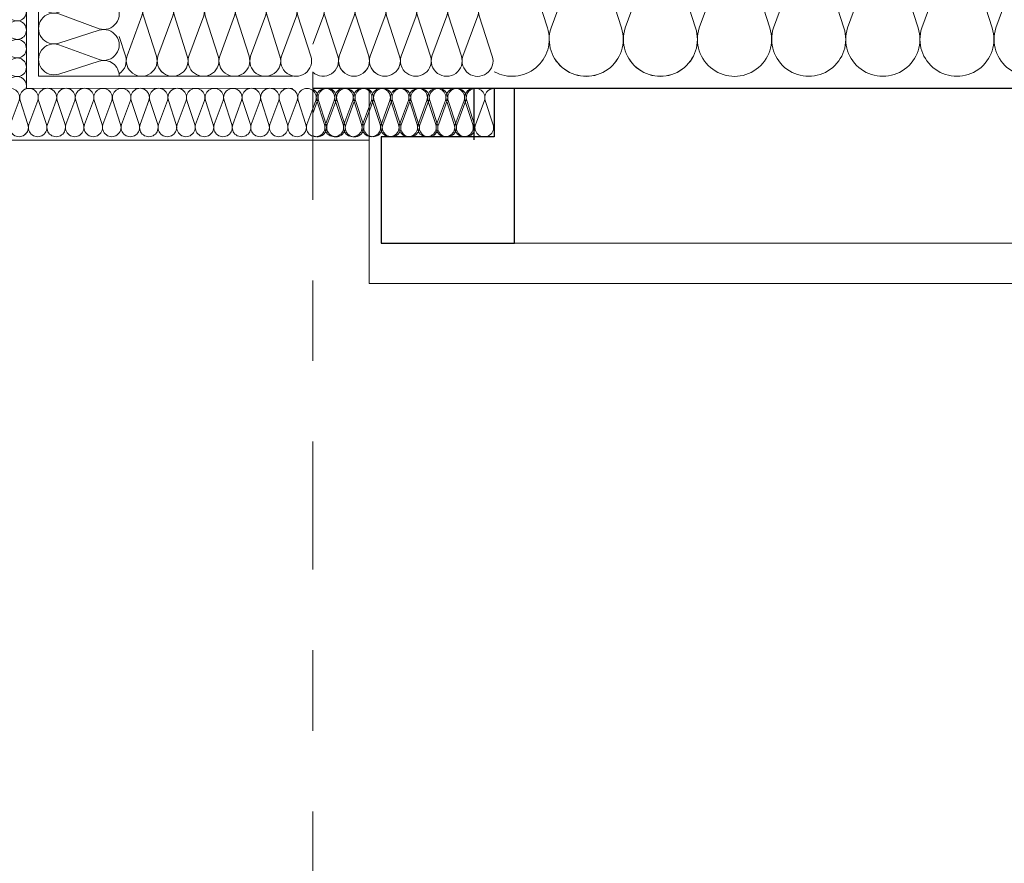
# Model space of a CAD drawing. Header units: metres. Extents: x -273 to 6, y -183 to 13.
# Tile 8 of 33: x -175.78 to -174.56, y -40.76 to -39.72. Entities that reach past the tile are written whole.
import ezdxf

# ---------------------------------------------------------------- set-up
doc = ezdxf.new("R2010")
doc.units = ezdxf.units.M
doc.header["$LTSCALE"] = 0.05
doc.header["$PDMODE"] = 1
doc.header["$PDSIZE"] = -2
doc.linetypes.add('Linienart-53', pattern=[5.291531, 3.175, -1.058062, 0.352704, -0.705764])
doc.layers.get('0').update_dxf_attribs({"lineweight": 25})
for name, color, linetype, lineweight, true_color in [('30 -33 Aussenwände- 7 Fassade_ Elemente', 7, 'Continuous', 9, 0x00aacc), ('70 -72 Beschriftung- 1 Beschriftung allgemein', 7, 'Continuous', 9, 0xff6633), ('70 -76 Bemaßung- 2 Allgemein', 7, 'Continuous', 5, 0x6666cc)]:
    doc.layers.add(name, color=color, linetype=linetype, lineweight=lineweight, true_color=true_color)
doc.layers.add('70 -71 Achsen- 1 Gebäudeachsen', color=7, linetype='Linienart-53', lineweight=18)
doc.layers.add('Keine', color=7, linetype='Continuous', lineweight=9)
doc.styles.add('Arial', font='arial.ttf')
doc.dimstyles.new('k+k 1_50', dxfattribs={"dimtxt": 0.100689, "dimasz": 0.05302, "dimexe": 0.05, "dimexo": 0.15, "dimgap": 0.01, "dimtad": 1, "dimdec": 3, "dimtxsty": 'Arial', "dimblk": 'VW_SLASH', "dimblk1": 'VW_SLASH', "dimblk2": 'VW_SLASH', "dimcen": 0, "dimdle": 0.05, "dimadec": 3, "dimazin": 0, "dimtfac": 0.75, "dimtdec": 3, "dimtix": 1, "dimtmove": 0, "dimatfit": 0, "dimldrblk": 'VW_SLASH-1', "dimfxl": 0.125, "dimfxlon": 1, "dimfrac": 2, "dimtolj": 1, "dimarcsym": 0})
doc.dimstyles.new('k+k_klein', dxfattribs={"dimtxt": 0.100689, "dimasz": 0.05302, "dimexe": 0.05, "dimexo": 0.15, "dimgap": 0.005, "dimtad": 1, "dimdec": 3, "dimtxsty": 'Arial', "dimblk": 'VW_SLASH-2', "dimblk1": 'VW_SLASH-2', "dimblk2": 'VW_SLASH-2', "dimcen": 0, "dimdle": 0.025, "dimadec": 3, "dimazin": 0, "dimtfac": 0.75, "dimtdec": 3, "dimtix": 1, "dimtmove": 0, "dimatfit": 0, "dimldrblk": 'VW_FILLEDARROW', "dimfxl": 0.1, "dimfxlon": 1, "dimfrac": 2, "dimtolj": 1, "dimarcsym": 0})

# ---------------------------------------------------------------- blocks, each defined once
blk = doc.blocks.new('Gruppe-2048')
at = {"layer": '30 -33 Aussenwände- 7 Fassade_ Elemente', "lineweight": 9, "transparency": 33554687, "flags": 128}
for points in [[(0.1016, -4.0531, 0.324435), (0.1229, -4.0461, 0.324435), (0.123, -4.0236, 0.324435), (0.1016, -4.0166), (0.0516, -4.0327, -0.324488), (0.0302, -4.0257, -0.324488), (0.0303, -4.0032, -0.324488), (0.0516, -3.9962), (0.1016, -4.0148, 0.324435), (0.123, -4.0078, 0.324435), (0.123, -3.9853, 0.324435), (0.1016, -3.9783), (0.0516, -3.9944, -0.324488), (0.0303, -3.9874, -0.324488), (0.0303, -3.9649, -0.324488), (0.0516, -3.9579), (0.1016, -3.9765, 0.324435), (0.123, -3.9695, 0.324435), (0.123, -3.947, 0.324435), (0.1017, -3.94), (0.0516, -3.9561, -0.767982), (0.0316, -3.925)], [(0.126, -3.925, -0.426771), (0.1017, -3.9382), (0.0662, -3.925)], [(0.1015, -4.1297, 1.372583), (0.1015, -4.0932), (0.0515, -4.1093, -1.372995), (0.0516, -4.0728), (0.1015, -4.0914, 1.372583), (0.1016, -4.0549), (0.0516, -4.071, -1.372995), (0.0516, -4.0345), (0.1016, -4.0531, 1.372583), (0.1016, -4.0166), (0.0516, -4.0327, -1.372995), (0.0516, -3.9962), (0.1016, -4.0148, 1.372583), (0.1016, -3.9783), (0.0516, -3.9944, -1.372995), (0.0516, -3.9579)], [(0.1265, -4.15, 0.513088), (0.1015, -4.1315), (0.0515, -4.1476, -1.372995), (0.0515, -4.1111), (0.1015, -4.1297, 1.372583), (0.1015, -4.0932), (0.0515, -4.1093, -1.372995), (0.0516, -4.0728), (0.1015, -4.0914, 1.372583), (0.1016, -4.0549)]]:
    blk.add_lwpolyline(points, format="xyb", dxfattribs=at)
blk = doc.blocks.new('Gruppe-2049')
at = {"layer": '30 -33 Aussenwände- 7 Fassade_ Elemente', "transparency": 33554687}
blk.add_blockref('Gruppe-2048', (0, 0), dxfattribs=at)
blk = doc.blocks.new('Dämmung-149')
at = {"layer": '30 -33 Aussenwände- 7 Fassade_ Elemente', "color": 7, "transparency": 33554687}
blk.add_blockref('Gruppe-2049', (0, 0), dxfattribs=at)
at = {"layer": '30 -33 Aussenwände- 7 Fassade_ Elemente', "color": 0, "flags": 1}
for tag in ['IFC_UUID', 'instanceID', 'prm0_name', 'prm0_type', 'prm0_value', 'prm1_name', 'prm1_type', 'prm1_value', 'prm2_name', 'prm2_type', 'prm2_value', 'prm3_name', 'prm3_type', 'prm3_value', 'prm4_name', 'prm4_type', 'prm4_value', 'prm5_name', 'prm5_type', 'prm5_value', 'prm6_name', 'prm6_type', 'prm6_value']:
    blk.add_attdef(tag, (-175.421, -39.8301), '', height=0.00018, dxfattribs=at)
blk = doc.blocks.new('Gruppe-2054')
at = {"layer": '30 -33 Aussenwände- 7 Fassade_ Elemente', "lineweight": 9, "transparency": 33554687, "flags": 128}
for points in [[(2.8656, 0.0815, -1.372995), (2.9531, 0.0815), (2.9087, -0.0385, 1.372583)], [(2.9961, -0.0385), (2.9576, 0.0815, -1.372995), (3.045, 0.0815), (3.0006, -0.0385, 1.372583)], [(3.0881, -0.0385), (3.0495, 0.0815, -1.372995), (3.1369, 0.0815), (3.0926, -0.0385, 1.372583)], [(3.18, -0.0385), (3.1414, 0.0815, -1.372995), (3.2288, 0.0815), (3.1845, -0.0385, 1.372583)], [(3.2719, -0.0385), (3.2333, 0.0815, -1.372995), (3.3208, 0.0815), (3.2764, -0.0385, 1.372583)], [(3.3638, -0.0385), (3.3253, 0.0815, -1.372995), (3.4127, 0.0815), (3.3683, -0.0385, 1.372583)], [(3.4558, -0.0385), (3.4172, 0.0815, -1.372995), (3.5046, 0.0815)], [(3.2764, -0.0385, 0.324435), (3.2932, -0.0898, 0.324435), (3.3471, -0.0898, 0.324435), (3.3638, -0.0385), (3.3253, 0.0815, -0.324488), (3.342, 0.1328, -0.324488), (3.3959, 0.1328, -0.324488), (3.4127, 0.0815), (3.3683, -0.0385, 0.324435), (3.3851, -0.0898, 0.324435), (3.439, -0.0898, 0.324435), (3.4558, -0.0385), (3.4172, 0.0815, -0.324488), (3.4339, 0.1328, -0.324488), (3.4879, 0.1328, -0.324488), (3.5046, 0.0815), (3.4603, -0.0385, 0.324435), (3.477, -0.0898, 0.324435), (3.5309, -0.0898, 0.324435), (3.5477, -0.0385), (3.5091, 0.0815, -0.679113), (3.575, 0.1358)]]:
    blk.add_lwpolyline(points, format="xyb", dxfattribs=at)
blk = doc.blocks.new('Gruppe-2055')
at = {"layer": '30 -33 Aussenwände- 7 Fassade_ Elemente', "transparency": 33554687}
blk.add_blockref('Gruppe-2054', (0, 0), dxfattribs=at)
blk = doc.blocks.new('Dämmung-151')
at = {"layer": '30 -33 Aussenwände- 7 Fassade_ Elemente', "color": 7, "transparency": 33554687}
blk.add_blockref('Gruppe-2055', (0, 0), dxfattribs=at)
at = {"layer": '30 -33 Aussenwände- 7 Fassade_ Elemente', "color": 0, "flags": 1}
for tag in ['instanceID', 'prm0_value', 'prm1_value', 'prm2_value', 'prm3_value', 'prm4_value', 'prm5_value', 'prm6_value', 'IFC_UUID', 'prm0_name', 'prm0_type', 'prm1_name', 'prm1_type', 'prm2_name', 'prm2_type', 'prm3_name', 'prm3_type', 'prm4_name', 'prm4_type', 'prm5_name', 'prm5_type', 'prm6_name', 'prm6_type']:
    blk.add_attdef(tag, (-175.196, -39.8372), '', height=0.00018, dxfattribs=at)
blk = doc.blocks.new('Gruppe-2057')
at = {"layer": '30 -33 Aussenwände- 7 Fassade_ Elemente', "lineweight": 9, "transparency": 33554687, "flags": 128}
for points in [[(0.0716, -3.9999, 0.324435), (0.0844, -3.9957, 0.324435), (0.0844, -3.9822, 0.324435), (0.0716, -3.978), (0.0416, -3.9877, -0.324488), (0.0288, -3.9835, -0.324488), (0.0288, -3.97, -0.324488), (0.0416, -3.9658), (0.0716, -3.9769, 0.324435), (0.0844, -3.9727, 0.324435), (0.0845, -3.9593, 0.324435), (0.0716, -3.9551), (0.0416, -3.9647, -0.324488), (0.0288, -3.9605, -0.324488), (0.0288, -3.947, -0.324488), (0.0417, -3.9428), (0.0716, -3.9539, 0.324435), (0.0845, -3.9498, 0.324435), (0.0845, -3.9363, 0.324435), (0.0717, -3.9321), (0.0417, -3.9417, -0.688254), (0.0282, -3.925)], [(0.0855, -3.925, -0.374705), (0.0717, -3.9309), (0.0556, -3.925)], [(0.0715, -4.1378, 1.372583), (0.0715, -4.1159), (0.0415, -4.1255, -1.372995), (0.0415, -4.1037), (0.0715, -4.1148, 1.372583), (0.0715, -4.0929), (0.0415, -4.1026, -1.372995), (0.0416, -4.0807), (0.0715, -4.0918, 1.372583), (0.0716, -4.07), (0.0416, -4.0796, -1.372995), (0.0416, -4.0577), (0.0716, -4.0688, 1.372583), (0.0716, -4.047), (0.0416, -4.0566, -1.372995), (0.0416, -4.0347), (0.0716, -4.0459, 1.372583), (0.0716, -4.024), (0.0416, -4.0336, -1.372995), (0.0416, -4.0118), (0.0716, -4.0229, 1.372583), (0.0716, -4.001), (0.0416, -4.0106, -1.372995), (0.0416, -3.9888), (0.0716, -3.9999, 1.372583), (0.0716, -3.978), (0.0416, -3.9877, -1.372995), (0.0416, -3.9658), (0.0716, -3.9769, 1.372583), (0.0716, -3.9551), (0.0416, -3.9647, -1.372995), (0.0417, -3.9428)], [(0.0865, -4.15, 0.513088), (0.0715, -4.1389), (0.0415, -4.1485, -1.372995), (0.0415, -4.1267), (0.0715, -4.1378, 1.372583), (0.0715, -4.1159), (0.0415, -4.1255, -1.372995), (0.0415, -4.1037), (0.0715, -4.1148, 1.372583), (0.0715, -4.0929)]]:
    blk.add_lwpolyline(points, format="xyb", dxfattribs=at)
blk = doc.blocks.new('Gruppe-2058')
at = {"layer": '30 -33 Aussenwände- 7 Fassade_ Elemente', "transparency": 33554687}
blk.add_blockref('Gruppe-2057', (0, 0), dxfattribs=at)
blk = doc.blocks.new('Dämmung-152')
at = {"layer": '30 -33 Aussenwände- 7 Fassade_ Elemente', "color": 7, "transparency": 33554687}
blk.add_blockref('Gruppe-2058', (0, 0), dxfattribs=at)
at = {"layer": '30 -33 Aussenwände- 7 Fassade_ Elemente', "color": 0, "flags": 1}
for tag in ['IFC_UUID', 'instanceID', 'prm0_name', 'prm0_type', 'prm0_value', 'prm1_name', 'prm1_type', 'prm1_value', 'prm2_name', 'prm2_type', 'prm2_value', 'prm3_name', 'prm3_type', 'prm3_value', 'prm4_name', 'prm4_type', 'prm4_value', 'prm5_name', 'prm5_type', 'prm5_value', 'prm6_name', 'prm6_type', 'prm6_value']:
    blk.add_attdef(tag, (-175.421, -39.8755), '', height=0.00018, dxfattribs=at)
blk = doc.blocks.new('Gruppe-2062')
at = {"color": 255}
blk.add_wipeout([(-167.821, -40.044), (-175.421, -40.044), (-175.421, -39.247), (-167.821, -39.247)], dxfattribs=at).dxf.layer = '30 -33 Aussenwände- 7 Fassade_ Elemente'
blk.add_wipeout([(-168.046, -39.802), (-168.046, -39.407), (-175.196, -39.407), (-175.196, -39.802), (-175.351, -39.802), (-175.351, -40.044), (-167.891, -40.044), (-167.891, -39.802)], dxfattribs=at).dxf.layer = '30 -33 Aussenwände- 7 Fassade_ Elemente'
at = {"layer": '30 -33 Aussenwände- 7 Fassade_ Elemente', "flags": 128}
blk.add_lwpolyline([(-168.046, -39.802), (-168.046, -39.407), (-175.196, -39.407), (-175.196, -39.802), (-175.351, -39.802), (-175.351, -40.044), (-167.891, -40.044), (-167.891, -39.802)], close=True, dxfattribs=at)
at = {"color": 255}
blk.add_wipeout([(-168.071, -39.994), (-175.171, -39.994), (-175.171, -39.802), (-168.071, -39.802)], dxfattribs=at).dxf.layer = '30 -33 Aussenwände- 7 Fassade_ Elemente'
at = {"layer": '30 -33 Aussenwände- 7 Fassade_ Elemente', "flags": 128}
blk.add_lwpolyline([(-168.071, -39.994), (-175.171, -39.994), (-175.171, -39.802), (-168.071, -39.802)], close=True, dxfattribs=at)
at = {"color": 255, "lineweight": 25}
blk.add_wipeout([(-167.821, -39.802), (-175.421, -39.802), (-175.421, -39.687), (-175.196, -39.687), (-175.196, -39.529), (-168.046, -39.529), (-168.046, -39.6869), (-167.821, -39.6869)], dxfattribs=at).dxf.layer = '30 -33 Aussenwände- 7 Fassade_ Elemente'
at = {"layer": '30 -33 Aussenwände- 7 Fassade_ Elemente', "lineweight": 25}
blk.add_line((-167.821, -39.802), (-175.421, -39.802), dxfattribs=at)
at = {"layer": '30 -33 Aussenwände- 7 Fassade_ Elemente'}
for name, p, rotation in [('Dämmung-151', (-171.621, -39.6455), 180), ('Dämmung-149', (-179.346, -39.8135), 90)]:
    blk.add_blockref(name, p, dxfattribs=dict(at, rotation=rotation))
at = {"color": 255, "lineweight": 25}
blk.add_wipeout([(-175.196, -39.802), (-175.196, -39.862), (-175.336, -39.862), (-175.336, -39.994), (-175.171, -39.994), (-175.171, -39.802)], dxfattribs=at).dxf.layer = '30 -33 Aussenwände- 7 Fassade_ Elemente'
at = {"layer": '30 -33 Aussenwände- 7 Fassade_ Elemente', "lineweight": 25, "flags": 128}
blk.add_lwpolyline([(-175.196, -39.802), (-175.196, -39.862), (-175.336, -39.862), (-175.336, -39.994), (-175.171, -39.994), (-175.171, -39.802)], close=True, dxfattribs=at)
at = {"layer": '30 -33 Aussenwände- 7 Fassade_ Elemente', "rotation": 90}
blk.add_blockref('Dämmung-152', (-179.346, -39.8886), dxfattribs=at)
blk = doc.blocks.new('Gruppe-2064')
at = {"layer": '30 -33 Aussenwände- 7 Fassade_ Elemente', "lineweight": 9, "transparency": 33554687, "flags": 128}
for points in [[(0.1015, -3.9949, 0.324435), (0.1229, -3.9879, 0.324435), (0.1229, -3.9654, 0.324435), (0.1015, -3.9585), (0.0515, -3.9745, -0.324488), (0.0301, -3.9676, -0.324488), (0.0301, -3.9451, -0.324488), (0.0515, -3.9381), (0.1015, -3.9566, 0.324435), (0.1229, -3.9496, 0.324435), (0.1229, -3.9271, 0.324435), (0.1015, -3.9202), (0.0515, -3.9362, -0.324488), (0.0301, -3.9292, -0.324488), (0.0301, -3.9068, -0.324488), (0.0515, -3.8998), (0.1015, -3.9183, 0.324435), (0.1229, -3.9113, 0.324435), (0.1229, -3.8888, 0.324435), (0.1015, -3.8819), (0.0515, -3.8979, -0.760432), (0.0312, -3.8671)], [(0.1257, -3.8671, -0.422404), (0.1015, -3.88), (0.0667, -3.8671)], [(0.1015, -4.1864, 1.372583), (0.1015, -4.15), (0.0515, -4.166, -1.372995), (0.0515, -4.1296), (0.1015, -4.1481, 1.372583), (0.1015, -4.1117), (0.0515, -4.1277, -1.372995), (0.0515, -4.0913), (0.1015, -4.1098, 1.372583), (0.1015, -4.0734), (0.0515, -4.0894, -1.372995), (0.0515, -4.053), (0.1015, -4.0715, 1.372583), (0.1015, -4.0351), (0.0515, -4.0511, -1.372995), (0.0515, -4.0147), (0.1015, -4.0332, 1.372583), (0.1015, -3.9968), (0.0515, -4.0128, -1.372995), (0.0515, -3.9764), (0.1015, -3.9949, 1.372583), (0.1015, -3.9585), (0.0515, -3.9745, -1.372995), (0.0515, -3.9381), (0.1015, -3.9566, 1.372583), (0.1015, -3.9202), (0.0515, -3.9362, -1.372995), (0.0515, -3.8998)], [(0.1265, -4.2068, 0.513088), (0.1015, -4.1883), (0.0515, -4.2043, -1.372995), (0.0515, -4.1679), (0.1015, -4.1864, 1.372583), (0.1015, -4.15), (0.0515, -4.166, -1.372995), (0.0515, -4.1296), (0.1015, -4.1481, 1.372583), (0.1015, -4.1117)]]:
    blk.add_lwpolyline(points, format="xyb", dxfattribs=at)
blk = doc.blocks.new('Gruppe-2065')
at = {"layer": '30 -33 Aussenwände- 7 Fassade_ Elemente', "transparency": 33554687}
blk.add_blockref('Gruppe-2064', (0, 0), dxfattribs=at)
blk = doc.blocks.new('Dämmung-154')
at = {"layer": '30 -33 Aussenwände- 7 Fassade_ Elemente', "color": 7, "transparency": 33554687}
blk.add_blockref('Gruppe-2065', (0, 0), dxfattribs=at)
at = {"layer": '30 -33 Aussenwände- 7 Fassade_ Elemente', "color": 0, "flags": 1}
for tag in ['IFC_UUID', 'instanceID', 'prm0_name', 'prm0_type', 'prm0_value', 'prm1_name', 'prm1_type', 'prm1_value', 'prm2_name', 'prm2_type', 'prm2_value', 'prm3_name', 'prm3_type', 'prm3_value', 'prm4_name', 'prm4_type', 'prm4_value', 'prm5_name', 'prm5_type', 'prm5_value', 'prm6_name', 'prm6_type', 'prm6_value']:
    blk.add_attdef(tag, (-175.8017, -39.7867), '', height=0.00018, dxfattribs=at)
blk = doc.blocks.new('Gruppe-2067')
at = {"layer": '30 -33 Aussenwände- 7 Fassade_ Elemente', "lineweight": 9, "transparency": 33554687, "flags": 128}
for points in [[(0.1016, -4.0654, 0.324435), (0.1229, -4.0584, 0.324435), (0.1229, -4.036, 0.324435), (0.1016, -4.029), (0.0516, -4.045, -0.324488), (0.0302, -4.038, -0.324488), (0.0302, -4.0155, -0.324488), (0.0516, -4.0086), (0.1016, -4.0271, 0.324435), (0.1229, -4.0201, 0.324435), (0.123, -3.9977, 0.324435), (0.1016, -3.9907), (0.0516, -4.0067, -0.324488), (0.0302, -3.9997, -0.324488), (0.0303, -3.9772, -0.324488), (0.0516, -3.9703), (0.1016, -3.9888, 0.324435), (0.123, -3.9818, 0.324435), (0.123, -3.9594, 0.324435), (0.1016, -3.9524), (0.0516, -3.9684, -0.324488), (0.0303, -3.9614, -0.324488), (0.0303, -3.9389, -0.324488), (0.0517, -3.932), (0.1016, -3.9505, 0.695025), (0.1239, -3.9223)], [(0.076, -3.9223), (0.0517, -3.9301, -0.339144), (0.0297, -3.9223)], [(0.1015, -4.142, 1.372583), (0.1015, -4.1056), (0.0515, -4.1216, -1.372995), (0.0515, -4.0852), (0.1015, -4.1037, 1.372583), (0.1016, -4.0673), (0.0515, -4.0833, -1.372995), (0.0516, -4.0469), (0.1016, -4.0654, 1.372583), (0.1016, -4.029), (0.0516, -4.045, -1.372995), (0.0516, -4.0086), (0.1016, -4.0271, 1.372583), (0.1016, -3.9907), (0.0516, -4.0067, -1.372995), (0.0516, -3.9703)], [(0.1265, -4.1624, 0.513088), (0.1015, -4.1439), (0.0515, -4.1599, -1.372995), (0.0515, -4.1235), (0.1015, -4.142, 1.372583), (0.1015, -4.1056), (0.0515, -4.1216, -1.372995), (0.0515, -4.0852), (0.1015, -4.1037, 1.372583), (0.1016, -4.0673)]]:
    blk.add_lwpolyline(points, format="xyb", dxfattribs=at)
blk = doc.blocks.new('Gruppe-2068')
at = {"layer": '30 -33 Aussenwände- 7 Fassade_ Elemente', "transparency": 33554687}
blk.add_blockref('Gruppe-2067', (0, 0), dxfattribs=at)
blk = doc.blocks.new('Dämmung-155')
at = {"layer": '30 -33 Aussenwände- 7 Fassade_ Elemente', "color": 7, "transparency": 33554687}
blk.add_blockref('Gruppe-2068', (0, 0), dxfattribs=at)
at = {"layer": '30 -33 Aussenwände- 7 Fassade_ Elemente', "color": 0, "flags": 1}
for tag in ['IFC_UUID', 'instanceID', 'prm0_name', 'prm0_type', 'prm0_value', 'prm1_name', 'prm1_type', 'prm1_value', 'prm2_name', 'prm2_type', 'prm2_value', 'prm3_name', 'prm3_type', 'prm3_value', 'prm4_name', 'prm4_type', 'prm4_value', 'prm5_name', 'prm5_type', 'prm5_value', 'prm6_name', 'prm6_type', 'prm6_value']:
    blk.add_attdef(tag, (-175.6611, -39.7915), '', height=0.00018, dxfattribs=at)
blk = doc.blocks.new('Gruppe-2070')
at = {"layer": '30 -33 Aussenwände- 7 Fassade_ Elemente', "lineweight": 9, "transparency": 33554687, "flags": 128}
for points in [[(0.0715, -3.8254, 0.324435), (0.0843, -3.8212, 0.324435), (0.0843, -3.8077, 0.324435), (0.0715, -3.8035), (0.0415, -3.8131, -0.324488), (0.0287, -3.809, -0.324488), (0.0287, -3.7955, -0.324488), (0.0415, -3.7913), (0.0715, -3.8024, 0.324435), (0.0843, -3.7982, 0.324435), (0.0843, -3.7847, 0.324435), (0.0715, -3.7805), (0.0415, -3.7902, -0.324488), (0.0287, -3.786, -0.324488), (0.0287, -3.7725, -0.324488), (0.0415, -3.7683), (0.0715, -3.7794, 0.324435), (0.0843, -3.7752, 0.324435), (0.0843, -3.7617, 0.324435), (0.0715, -3.7575), (0.0415, -3.7672, -0.324488), (0.0287, -3.763, -0.324488), (0.0287, -3.7495, -0.324488), (0.0415, -3.7453), (0.0715, -3.7564, 0.603544), (0.086, -3.7422)], [(0.0477, -3.7422), (0.0415, -3.7442, -0.252918), (0.0308, -3.7422)], [(0.0715, -4.285, 1.372583), (0.0715, -4.2631), (0.0415, -4.2728, -1.372995), (0.0415, -4.2509), (0.0715, -4.262, 1.372583), (0.0715, -4.2402), (0.0415, -4.2498, -1.372995), (0.0415, -4.2279), (0.0715, -4.239, 1.372583), (0.0715, -4.2172), (0.0415, -4.2268, -1.372995), (0.0415, -4.205), (0.0715, -4.216, 1.372583), (0.0715, -4.1942), (0.0415, -4.2038, -1.372995), (0.0415, -4.182), (0.0715, -4.1931, 1.372583), (0.0715, -4.1712), (0.0415, -4.1809, -1.372995), (0.0415, -4.159), (0.0715, -4.1701, 1.372583), (0.0715, -4.1482), (0.0415, -4.1579, -1.372995), (0.0415, -4.136), (0.0715, -4.1471, 1.372583), (0.0715, -4.1252), (0.0415, -4.1349, -1.372995), (0.0415, -4.113), (0.0715, -4.1241, 1.372583), (0.0715, -4.1023), (0.0415, -4.1119, -1.372995), (0.0415, -4.09), (0.0715, -4.1011, 1.372583), (0.0715, -4.0793), (0.0415, -4.0889, -1.372995), (0.0415, -4.0671), (0.0715, -4.0782, 1.372583), (0.0715, -4.0563), (0.0415, -4.0659, -1.372995), (0.0415, -4.0441), (0.0715, -4.0552, 1.372583), (0.0715, -4.0333), (0.0415, -4.043, -1.372995), (0.0415, -4.0211), (0.0715, -4.0322, 1.372583), (0.0715, -4.0103), (0.0415, -4.02, -1.372995), (0.0415, -3.9981), (0.0715, -4.0092, 1.372583), (0.0715, -3.9874), (0.0415, -3.997, -1.372995), (0.0415, -3.9751), (0.0715, -3.9862, 1.372583), (0.0715, -3.9644), (0.0415, -3.974, -1.372995), (0.0415, -3.9522), (0.0715, -3.9632, 1.372583), (0.0715, -3.9414), (0.0415, -3.951, -1.372995), (0.0415, -3.9292), (0.0715, -3.9403, 1.372583), (0.0715, -3.9184), (0.0415, -3.9281, -1.372995), (0.0415, -3.9062), (0.0715, -3.9173, 1.372583), (0.0715, -3.8954), (0.0415, -3.9051, -1.372995), (0.0415, -3.8832), (0.0715, -3.8943, 1.372583), (0.0715, -3.8724), (0.0415, -3.8821, -1.372995), (0.0415, -3.8602), (0.0715, -3.8713, 1.372583), (0.0715, -3.8495), (0.0415, -3.8591, -1.372995), (0.0415, -3.8373), (0.0715, -3.8483, 1.372583), (0.0715, -3.8265), (0.0415, -3.8361, -1.372995), (0.0415, -3.8143), (0.0715, -3.8254, 1.372583), (0.0715, -3.8035), (0.0415, -3.8131, -1.372995), (0.0415, -3.7913), (0.0715, -3.8024, 1.372583), (0.0715, -3.7805), (0.0415, -3.7902, -1.372995), (0.0415, -3.7683)], [(0.0865, -4.2972, 0.513088), (0.0715, -4.2861), (0.0415, -4.2958, -1.372995), (0.0415, -4.2739), (0.0715, -4.285, 1.372583), (0.0715, -4.2631), (0.0415, -4.2728, -1.372995), (0.0415, -4.2509), (0.0715, -4.262, 1.372583), (0.0715, -4.2402)]]:
    blk.add_lwpolyline(points, format="xyb", dxfattribs=at)
blk = doc.blocks.new('Gruppe-2071')
at = {"layer": '30 -33 Aussenwände- 7 Fassade_ Elemente', "transparency": 33554687}
blk.add_blockref('Gruppe-2070', (0, 0), dxfattribs=at)
blk = doc.blocks.new('Dämmung-156')
at = {"layer": '30 -33 Aussenwände- 7 Fassade_ Elemente', "color": 7, "transparency": 33554687}
blk.add_blockref('Gruppe-2071', (0, 0), dxfattribs=at)
at = {"layer": '30 -33 Aussenwände- 7 Fassade_ Elemente', "color": 0, "flags": 1}
for tag in ['prm0_value', 'prm1_value', 'prm2_value', 'prm3_value', 'prm4_value', 'prm5_value', 'prm6_value', 'IFC_UUID', 'instanceID', 'prm0_name', 'prm0_type', 'prm1_name', 'prm1_type', 'prm2_name', 'prm2_type', 'prm3_name', 'prm3_type', 'prm4_name', 'prm4_type', 'prm5_name', 'prm5_type', 'prm6_name', 'prm6_type']:
    blk.add_attdef(tag, (-175.8387, -39.802), '', height=0.00018, dxfattribs=at)
blk = doc.blocks.new('Gruppe-2073')
at = {"layer": '30 -33 Aussenwände- 7 Fassade_ Elemente', "lineweight": 9, "transparency": 33554687, "flags": 128}
for points in [[(0.0715, -3.7564, 0.324435), (0.0843, -3.7522, 0.324435), (0.0843, -3.7387, 0.324435), (0.0715, -3.7346), (0.0415, -3.7442, -0.324488), (0.0287, -3.74, -0.324488), (0.0287, -3.7265, -0.324488), (0.0415, -3.7223), (0.0715, -3.7334, 0.324435), (0.0843, -3.7292, 0.324435), (0.0843, -3.7158, 0.324435), (0.0715, -3.7116), (0.0415, -3.7212, -0.324488), (0.0287, -3.717, -0.324488), (0.0287, -3.7035, -0.324488), (0.0415, -3.6994), (0.0715, -3.7105, 0.324435), (0.0843, -3.7063, 0.324435), (0.0843, -3.6928, 0.324435), (0.0715, -3.6886), (0.0415, -3.6982, -0.657726), (0.0276, -3.6824)], [(0.0849, -3.6824, -0.350876), (0.0715, -3.6875), (0.0577, -3.6824)], [(0.0715, -4.285, 1.372583), (0.0715, -4.2631), (0.0415, -4.2728, -1.372995), (0.0415, -4.2509), (0.0715, -4.262, 1.372583), (0.0715, -4.2402), (0.0415, -4.2498, -1.372995), (0.0415, -4.2279), (0.0715, -4.239, 1.372583), (0.0715, -4.2172), (0.0415, -4.2268, -1.372995), (0.0415, -4.205), (0.0715, -4.216, 1.372583), (0.0715, -4.1942), (0.0415, -4.2038, -1.372995), (0.0415, -4.182), (0.0715, -4.1931, 1.372583), (0.0715, -4.1712), (0.0415, -4.1809, -1.372995), (0.0415, -4.159), (0.0715, -4.1701, 1.372583), (0.0715, -4.1482), (0.0415, -4.1579, -1.372995), (0.0415, -4.136), (0.0715, -4.1471, 1.372583), (0.0715, -4.1252), (0.0415, -4.1349, -1.372995), (0.0415, -4.113), (0.0715, -4.1241, 1.372583), (0.0715, -4.1023), (0.0415, -4.1119, -1.372995), (0.0415, -4.09), (0.0715, -4.1011, 1.372583), (0.0715, -4.0793), (0.0415, -4.0889, -1.372995), (0.0415, -4.0671), (0.0715, -4.0782, 1.372583), (0.0715, -4.0563), (0.0415, -4.0659, -1.372995), (0.0415, -4.0441), (0.0715, -4.0552, 1.372583), (0.0715, -4.0333), (0.0415, -4.043, -1.372995), (0.0415, -4.0211), (0.0715, -4.0322, 1.372583), (0.0715, -4.0103), (0.0415, -4.02, -1.372995), (0.0415, -3.9981), (0.0715, -4.0092, 1.372583), (0.0715, -3.9874), (0.0415, -3.997, -1.372995), (0.0415, -3.9751), (0.0715, -3.9862, 1.372583), (0.0715, -3.9644), (0.0415, -3.974, -1.372995), (0.0415, -3.9522), (0.0715, -3.9632, 1.372583), (0.0715, -3.9414), (0.0415, -3.951, -1.372995), (0.0415, -3.9292), (0.0715, -3.9403, 1.372583), (0.0715, -3.9184), (0.0415, -3.9281, -1.372995), (0.0415, -3.9062), (0.0715, -3.9173, 1.372583), (0.0715, -3.8954), (0.0415, -3.9051, -1.372995), (0.0415, -3.8832), (0.0715, -3.8943, 1.372583), (0.0715, -3.8724), (0.0415, -3.8821, -1.372995), (0.0415, -3.8602), (0.0715, -3.8713, 1.372583), (0.0715, -3.8495), (0.0415, -3.8591, -1.372995), (0.0415, -3.8373), (0.0715, -3.8483, 1.372583), (0.0715, -3.8265), (0.0415, -3.8361, -1.372995), (0.0415, -3.8143), (0.0715, -3.8254, 1.372583), (0.0715, -3.8035), (0.0415, -3.8131, -1.372995), (0.0415, -3.7913), (0.0715, -3.8024, 1.372583), (0.0715, -3.7805), (0.0415, -3.7902, -1.372995), (0.0415, -3.7683), (0.0715, -3.7794, 1.372583), (0.0715, -3.7575), (0.0415, -3.7672, -1.372995), (0.0415, -3.7453), (0.0715, -3.7564, 1.372583), (0.0715, -3.7346), (0.0415, -3.7442, -1.372995), (0.0415, -3.7223), (0.0715, -3.7334, 1.372583), (0.0715, -3.7116), (0.0415, -3.7212, -1.372995), (0.0415, -3.6994)], [(0.0865, -4.2972, 0.513088), (0.0715, -4.2861), (0.0415, -4.2958, -1.372995), (0.0415, -4.2739), (0.0715, -4.285, 1.372583), (0.0715, -4.2631), (0.0415, -4.2728, -1.372995), (0.0415, -4.2509), (0.0715, -4.262, 1.372583), (0.0715, -4.2402)]]:
    blk.add_lwpolyline(points, format="xyb", dxfattribs=at)
blk = doc.blocks.new('Gruppe-2074')
at = {"layer": '30 -33 Aussenwände- 7 Fassade_ Elemente', "transparency": 33554687}
blk.add_blockref('Gruppe-2073', (0, 0), dxfattribs=at)
blk = doc.blocks.new('Dämmung-157')
at = {"layer": '30 -33 Aussenwände- 7 Fassade_ Elemente', "color": 7, "transparency": 33554687}
blk.add_blockref('Gruppe-2074', (0, 0), dxfattribs=at)
at = {"layer": '30 -33 Aussenwände- 7 Fassade_ Elemente', "color": 0, "flags": 1}
for tag in ['IFC_UUID', 'instanceID', 'prm0_name', 'prm0_type', 'prm0_value', 'prm1_name', 'prm1_type', 'prm1_value', 'prm2_name', 'prm2_type', 'prm2_value', 'prm3_name', 'prm3_type', 'prm3_value', 'prm4_name', 'prm4_type', 'prm4_value', 'prm5_name', 'prm5_type', 'prm5_value', 'prm6_name', 'prm6_type', 'prm6_value']:
    blk.add_attdef(tag, (-175.836, -39.8722), '', height=0.00018, dxfattribs=at)
blk = doc.blocks.new('Gruppe-2075')
at = {"layer": '30 -33 Aussenwände- 7 Fassade_ Elemente', "lineweight": 9}
for p, q in [((-175.84, -39.866), (-175.84, -39.247)), ((-175.84, -39.247), (-175.776, -39.247)), ((-175.351, -39.866), (-175.84, -39.866))]:
    blk.add_line(p, q, dxfattribs=at)
at = {"layer": '30 -33 Aussenwände- 7 Fassade_ Elemente', "lineweight": 25}
for p, q in [((-175.84, -39.247), (-175.776, -39.247)), ((-175.2212, -39.8019), (-175.2212, -39.8659))]:
    blk.add_line(p, q, dxfattribs=at)
at = {"layer": '30 -33 Aussenwände- 7 Fassade_ Elemente'}
for p, q in [((-175.421, -39.497), (-175.421, -39.397)), ((-175.471, -39.447), (-175.371, -39.447))]:
    blk.add_line(p, q, dxfattribs=at)
at = {"layer": '30 -33 Aussenwände- 7 Fassade_ Elemente', "lineweight": 9, "flags": 128}
for points in [[(-175.4461, -39.802), (-175.776, -39.8018), (-175.776, -39.447)], [(-175.4461, -39.787), (-175.761, -39.7868), (-175.761, -39.447)], [(-175.446, -39.687), (-175.661, -39.6869), (-175.661, -39.447)]]:
    blk.add_lwpolyline(points, dxfattribs=at)
at = {"layer": '70 -72 Beschriftung- 1 Beschriftung allgemein', "flags": 128}
blk.add_lwpolyline([(-175.421, -39.647), (-175.621, -39.647), (-175.621, -39.247)], dxfattribs=at)
at = {"layer": '30 -33 Aussenwände- 7 Fassade_ Elemente', "xscale": -1, "rotation": 180}
blk.add_blockref('Dämmung-156', (-175.8625, -43.5442), dxfattribs=at)
at = {"layer": '30 -33 Aussenwände- 7 Fassade_ Elemente'}
blk.add_blockref('Dämmung-154', (-175.7875, -35.5799), dxfattribs=at)
at = {"layer": '30 -33 Aussenwände- 7 Fassade_ Elemente', "rotation": 90}
for name, p in [('Dämmung-155', (-179.5833, -39.8135)), ('Dämmung-157', (-179.5184, -39.8884))]:
    blk.add_blockref(name, p, dxfattribs=at)
blk = doc.blocks.new('_00-EG_Tragwerk (2D)')
at = {"layer": '30 -33 Aussenwände- 7 Fassade_ Elemente', "color": 7}
blk.add_blockref('Gruppe-2062', (0, 0), dxfattribs=at)
blk.add_blockref('Gruppe-2075', (0, 0), dxfattribs=at)
blk = doc.blocks.new('VW_SLASH')
at = {"color": 0, "linetype": 'ByBlock', "lineweight": -2, "transparency": 16777216}
blk.add_line((0.943, 0), (-1, 0), dxfattribs=at)
at = {"color": 0, "lineweight": 20, "transparency": 16777216, "flags": 128}
blk.add_lwpolyline([(0.5, 0.5), (-0.5, -0.5)], dxfattribs=at)
blk = doc.blocks.new('*D15206')
at = {"layer": '70 -76 Bemaßung- 2 Allgemein', "color": 0, "lineweight": -2}
for p, q in [((-176.643, -39.407), (-176.818, -39.407)), ((-176.768, -39.991), (-176.768, -39.4601)), ((-176.643, -40.044), (-176.818, -40.044))]:
    blk.add_line(p, q, dxfattribs=at)
at = {"layer": 'Defpoints', "color": 0}
for p in [(-176.768, -39.407), (-175.196, -39.407), (-175.381, -40.044)]:
    blk.add_point(p, dxfattribs=at)
at = {"layer": '70 -76 Bemaßung- 2 Allgemein', "color": 0, "lineweight": -2, "xscale": 0.05302001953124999, "yscale": 0.05302001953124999, "zscale": 0.05302001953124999}
for p, rotation in [((-176.768, -39.407), 90), ((-176.768, -40.044), 270)]:
    blk.add_blockref('VW_SLASH', p, dxfattribs=dict(at, rotation=rotation))
at = {"layer": '70 -76 Bemaßung- 2 Allgemein', "color": 0, "insert": (-176.8453, -39.7255), "char_height": 0.100689, "attachment_point": 5, "rotation": 90, "style": 'Arial'}
blk.add_mtext('\\A1;63\\S7^ ;', dxfattribs=at)
blk = doc.blocks.new('VW_SLASH-1')
at = {"color": 0, "linetype": 'ByBlock', "lineweight": -2, "transparency": 16777216}
blk.add_line((0.943, 0), (-1, 0), dxfattribs=at)
at = {"color": 0, "lineweight": 5, "transparency": 16777216, "flags": 128}
blk.add_lwpolyline([(0.5, 0.5), (-0.5, -0.5)], dxfattribs=at)
blk = doc.blocks.new('VW_SLASH-2')
at = {"color": 0, "linetype": 'ByBlock', "lineweight": -2, "transparency": 16777216}
blk.add_line((0.472, 0), (-1, 0), dxfattribs=at)
at = {"color": 0, "lineweight": 5, "transparency": 16777216, "flags": 128}
blk.add_lwpolyline([(0.5, 0.5), (-0.5, -0.5)], dxfattribs=at)
blk = doc.blocks.new('*D17309')
at = {"layer": '70 -76 Bemaßung- 2 Allgemein', "color": 0, "lineweight": -2}
for p, q in [((-175.421, -44.172), (-175.421, -44.322)), ((-175.351, -44.172), (-175.351, -44.322)), ((-175.474, -44.272), (-175.527, -44.272)), ((-175.351, -44.272), (-175.421, -44.272)), ((-175.298, -44.272), (-175.245, -44.272))]:
    blk.add_line(p, q, dxfattribs=at)
at = {"layer": 'Defpoints', "color": 0}
for p in [(-175.351, -40.044), (-175.421, -41.294), (-175.421, -44.272)]:
    blk.add_point(p, dxfattribs=at)
at = {"layer": '70 -76 Bemaßung- 2 Allgemein', "color": 0, "lineweight": -2, "xscale": 0.05302001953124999, "yscale": 0.05302001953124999, "zscale": 0.05302001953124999}
blk.add_blockref('VW_SLASH-2', (-175.421, -44.272), dxfattribs=at)
at = {"layer": '70 -76 Bemaßung- 2 Allgemein', "color": 0, "lineweight": -2, "xscale": 0.05302001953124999, "yscale": 0.05302001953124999, "zscale": 0.05302001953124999, "rotation": 180}
blk.add_blockref('VW_SLASH-2', (-175.351, -44.272), dxfattribs=at)
at = {"layer": '70 -76 Bemaßung- 2 Allgemein', "color": 0, "insert": (-175.386, -44.4881), "char_height": 0.10069, "attachment_point": 5, "style": 'Arial'}
blk.add_mtext('\\A1;7', dxfattribs=at)
blk = doc.blocks.new('VW_FILLEDARROW')
at = {"linetype": 'Continuous', "lineweight": 0, "transparency": 16777216}
blk.add_hatch(color=0, dxfattribs=at).paths.add_polyline_path([(-2.829, 0.758), (0, 0), (-2.829, -0.758)])
at = {"color": 0, "lineweight": 5, "transparency": 16777216, "flags": 128}
blk.add_lwpolyline([(-2.829, 0.758), (0, 0), (-2.829, -0.758)], close=True, dxfattribs=at)
blk = doc.blocks.new('*D17310')
at = {"layer": '70 -76 Bemaßung- 2 Allgemein', "color": 0, "lineweight": -2}
for p, q in [((-175.351, -44.172), (-175.351, -44.322)), ((-167.891, -44.172), (-167.891, -44.322)), ((-167.944, -44.272), (-175.298, -44.272))]:
    blk.add_line(p, q, dxfattribs=at)
at = {"layer": 'Defpoints', "color": 0}
for p in [(-175.351, -40.044), (-167.891, -40.044), (-175.351, -44.272)]:
    blk.add_point(p, dxfattribs=at)
at = {"layer": '70 -76 Bemaßung- 2 Allgemein', "color": 0, "lineweight": -2, "xscale": 0.05302001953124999, "yscale": 0.05302001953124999, "zscale": 0.05302001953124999, "rotation": 180}
blk.add_blockref('VW_SLASH-2', (-175.351, -44.272), dxfattribs=at)
at = {"layer": '70 -76 Bemaßung- 2 Allgemein', "color": 0, "lineweight": -2, "xscale": 0.05302001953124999, "yscale": 0.05302001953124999, "zscale": 0.05302001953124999}
blk.add_blockref('VW_SLASH-2', (-167.891, -44.272), dxfattribs=at)
at = {"layer": '70 -76 Bemaßung- 2 Allgemein', "color": 0, "insert": (-171.621, -44.2016), "char_height": 0.10069, "attachment_point": 5, "style": 'Arial'}
blk.add_mtext('\\A1;7,46', dxfattribs=at)
blk = doc.blocks.new('*D17504')
at = {"layer": '70 -76 Bemaßung- 2 Allgemein', "color": 0, "lineweight": -2}
for p, q in [((-178.168, -39.447), (-178.318, -39.447)), ((-178.268, -39.991), (-178.268, -39.5001)), ((-178.168, -40.044), (-178.318, -40.044))]:
    blk.add_line(p, q, dxfattribs=at)
at = {"layer": 'Defpoints', "color": 0}
for p in [(-178.268, -39.447), (-175.421, -39.447), (-175.371, -40.044)]:
    blk.add_point(p, dxfattribs=at)
at = {"layer": '70 -76 Bemaßung- 2 Allgemein', "color": 0, "lineweight": -2, "xscale": 0.05302001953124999, "yscale": 0.05302001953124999, "zscale": 0.05302001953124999}
for p, rotation in [((-178.268, -39.447), 90), ((-178.268, -40.044), 270)]:
    blk.add_blockref('VW_SLASH-2', p, dxfattribs=dict(at, rotation=rotation))
at = {"layer": '70 -76 Bemaßung- 2 Allgemein', "color": 0, "insert": (-178.3453, -39.7455), "char_height": 0.100689, "attachment_point": 5, "rotation": 90, "style": 'Arial'}
blk.add_mtext('\\A1;59\\S7^ ;', dxfattribs=at)
blk = doc.blocks.new('*D17543')
at = {"layer": '70 -76 Bemaßung- 2 Allgemein', "color": 0, "lineweight": -2}
for p, q in [((-177.768, -39.813), (-177.768, -39.76)), ((-177.668, -39.866), (-177.818, -39.866)), ((-177.768, -40.044), (-177.768, -39.866)), ((-177.668, -40.044), (-177.818, -40.044)), ((-177.768, -40.0971), (-177.768, -40.1501))]:
    blk.add_line(p, q, dxfattribs=at)
at = {"layer": 'Defpoints', "color": 0}
for p in [(-177.768, -39.866), (-175.84, -39.866), (-175.371, -40.044)]:
    blk.add_point(p, dxfattribs=at)
at = {"layer": '70 -76 Bemaßung- 2 Allgemein', "color": 0, "lineweight": -2, "xscale": 0.05302001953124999, "yscale": 0.05302001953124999, "zscale": 0.05302001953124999}
for p, rotation in [((-177.768, -39.866), 270), ((-177.768, -40.044), 90)]:
    blk.add_blockref('VW_SLASH-2', p, dxfattribs=dict(at, rotation=rotation))
at = {"layer": '70 -76 Bemaßung- 2 Allgemein', "color": 0, "insert": (-177.859, -40.153), "char_height": 0.100689, "attachment_point": 5, "rotation": 90, "style": 'Arial'}
blk.add_mtext('\\A1;17\\S8^ ;', dxfattribs=at)
blk = doc.blocks.new('_Achsen (3D)')
at = {"layer": '70 -71 Achsen- 1 Gebäudeachsen', "transparency": 33554687}
blk.add_line((-175.421, 3.8), (-175.421, -46.172), dxfattribs=at)
blk = doc.blocks.new('Gruppe-14202')
at = {"layer": '70 -76 Bemaßung- 2 Allgemein'}
dim = blk.add_linear_dim(base=(-176.768, -39.407), p1=(-175.381, -40.044), p2=(-175.196, -39.407), angle=270, text='63\\S7^ ;', dimstyle='k+k 1_50', override={"dimtxt": 0.100689, "dimgap": 0.01, "dimpost": '<>', "dimtxsty": 'Arial', "dimtmove": 2}, dxfattribs=at)
dim.commit()
dim.dimension.update_dxf_attribs({"geometry": '*D15206', "text_midpoint": (-176.8453, -39.7255)})
blk = doc.blocks.new('Gruppe-14516')
at = {"layer": '70 -76 Bemaßung- 2 Allgemein'}
dim = blk.add_linear_dim(base=(-175.42099996, -44.27204198), p1=(-175.35099996, -40.04404198), p2=(-175.42099996, -41.29404198), text='7', dimstyle='k+k_klein', override={"dimtxt": 0.100689, "dimgap": 0.01, "dimdec": 8, "dimpost": '<>', "dimtxsty": 'Arial', "dimtix": 0, "dimtmove": 2}, dxfattribs=at)
dim.commit()
dim.dimension.update_dxf_attribs({"geometry": '*D17309', "text_midpoint": (-175.38599996, -44.48807497)})
dim = blk.add_aligned_dim(p1=(-167.89099996, -40.04404198), p2=(-175.35099996, -40.04404198), distance=4.228, text='7,46', dimstyle='k+k_klein', override={"dimtxt": 0.100689, "dimgap": 0.01, "dimdec": 8, "dimpost": '<>', "dimtxsty": 'Arial', "dimtmove": 2}, dxfattribs=at)
dim.commit()
dim.dimension.update_dxf_attribs({"geometry": '*D17310', "text_midpoint": (-171.62099996, -44.20157844)})
blk = doc.blocks.new('Gruppe-14518')
at = {"layer": '70 -76 Bemaßung- 2 Allgemein'}
dim = blk.add_linear_dim(base=(-178.26799996, -39.44704198), p1=(-175.37099996, -40.04404198), p2=(-175.42099996, -39.44704198), angle=270, text='59\\S7^ ;', dimstyle='k+k_klein', override={"dimtxt": 0.100689, "dimgap": 0.01, "dimdec": 8, "dimpost": '<>', "dimtxsty": 'Arial', "dimtmove": 2}, dxfattribs=at)
dim.commit()
dim.dimension.update_dxf_attribs({"geometry": '*D17504', "text_midpoint": (-178.34532711, -39.74554198)})
blk = doc.blocks.new('Gruppe-14519')
at = {"layer": '70 -76 Bemaßung- 2 Allgemein'}
dim = blk.add_linear_dim(base=(-177.76799996, -39.86604198), p1=(-175.37099996, -40.04404198), p2=(-175.83999996, -39.86604198), angle=270, text='17\\S8^ ;', dimstyle='k+k_klein', override={"dimtxt": 0.100689, "dimgap": 0.01, "dimdec": 8, "dimpost": '<>', "dimtxsty": 'Arial', "dimtix": 0, "dimtmove": 2}, dxfattribs=at)
dim.commit()
dim.dimension.update_dxf_attribs({"geometry": '*D17543', "text_midpoint": (-177.85896246, -40.15300932), "dimtype": 160})
blk = doc.blocks.new('_EG_2D Bemaßung_ Beschriftung (2D)')
at = {"layer": '70 -76 Bemaßung- 2 Allgemein'}
for name in ['Gruppe-14519', 'Gruppe-14202', 'Gruppe-14518', 'Gruppe-14516']:
    blk.add_blockref(name, (0, 0), dxfattribs=at)

msp = doc.modelspace()

# ---------------------------------------------------------------- block references
at = {"layer": 'Keine', "color": 1}
msp.add_blockref('_00-EG_Tragwerk (2D)', (0, 0), dxfattribs=at)

# ---------------------------------------------------------------- next in the draw order: block references
msp.add_blockref('_EG_2D Bemaßung_ Beschriftung (2D)', (0, 0), dxfattribs=at)

# ---------------------------------------------------------------- next in the draw order: block references
msp.add_blockref('_Achsen (3D)', (0, 0), dxfattribs=at)

doc.saveas('drawing.dxf')
